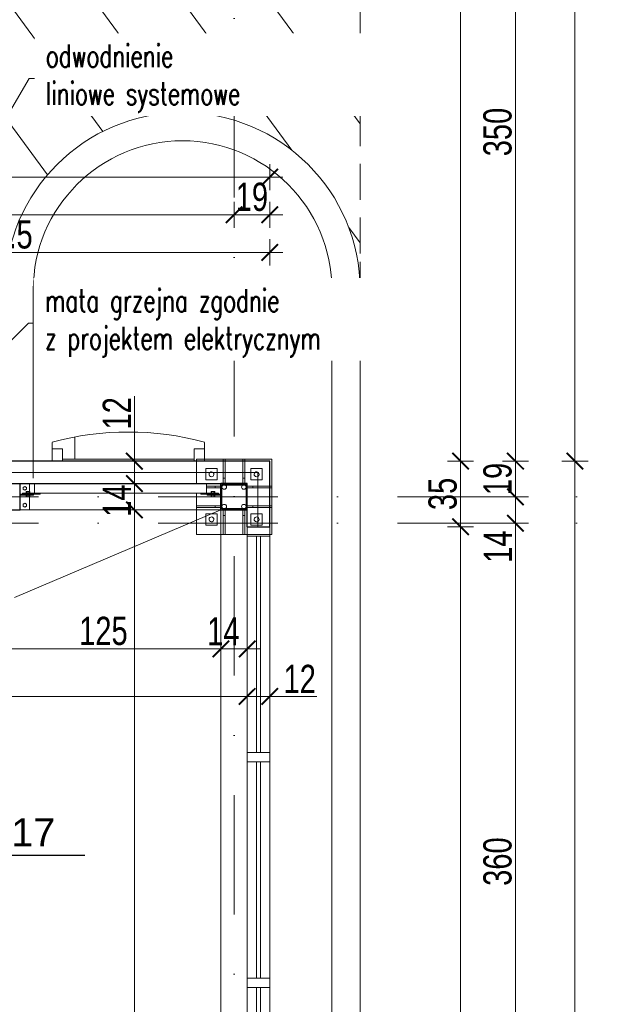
# Model space of a CAD drawing. Header units: millimetres. Extents: x -13532 to 2392, y -5241 to 5322.
# Tile 247 of 256: x -9670 to -9360, y 1942 to 2466. Entities that reach past the tile are written whole.
import ezdxf

# ---------------------------------------------------------------- set-up
doc = ezdxf.new("R2010")
doc.units = ezdxf.units.MM
doc.linetypes.add('HIDDEN', pattern=[9.525, 6.35, -3.175])
doc.linetypes.add('KRESKAKROPKA2', pattern=[12.7, 6.35, -3.175, 0, -3.175])
doc.layers.get('Defpoints').update_dxf_attribs({"true_color": 0xdae6d4})
for name, color, linetype, lineweight, true_color in [('a___wymiary', 7, 'Continuous', 5, 0x666666), ('drzwi - AGP1', 7, 'Continuous', 13, 0x7f7f7f), ('KONSTRUKCJA - CIE - AGP1', 7, 'Continuous', 5, 0xbfbfbf), ('Meble - AGP1', 7, 'Continuous', 15, 0x999999), ('OPIS - AGP1', 7, 'Continuous', 0, 0x7f7f7f), ('OSI', 7, 'KRESKAKROPKA2', 5, 0x7f7f7f), ('tło', 7, 'Continuous', 5, 0xcccccc), ('wymiary', 7, 'Continuous', 5, 0x7f7f7f), ('WYMIARY - AGP1', 7, 'Continuous', 5, 0x716d5a), ('zigzag - AGP1', 7, 'Continuous', 9, 0xa5a5a5)]:
    doc.layers.add(name, color=color, linetype=linetype, lineweight=lineweight, true_color=true_color)
for name, color, linetype, lineweight in [('AGP1_opis', 7, 'Continuous', 13), ('cz-gr', 122, 'Continuous', 30), ('cz-sr', 150, 'Continuous', 15), ('TS_INNE_OBIEKTY', 204, 'Continuous', 30)]:
    doc.layers.add(name, color=color, linetype=linetype, lineweight=lineweight)
doc.styles.add('ARIAL', font='arial.ttf', dxfattribs={"width": 0.8})
doc.styles.add('ARIAL NARROW', font='ARIALN.TTF', dxfattribs={"width": 0.9})
doc.styles.get("Standard").update_dxf_attribs({"font": 'arial.ttf'})
doc.linetypes.add('ZIGZAG', pattern='A,0.00254,-5.08,[131,ltypeshp.shx,S=5.08,R=0,X=-5.08,Y=0],-10.16,[131,ltypeshp.shx,S=5.08,R=180,X=5.08,Y=0],-5.08', length=20.32254)
doc.dimstyles.new('wymiary agp1', dxfattribs={"dimtxt": 15, "dimasz": 5, "dimexe": 5, "dimexo": 5, "dimgap": 1.8, "dimtad": 1, "dimdec": 3, "dimrnd": 0.5, "dimdsep": 46, "dimtxsty": 'ARIAL NARROW', "dimblk": 'znacznik', "dimcen": 1.5, "dimse1": 1, "dimse2": 1, "dimclrd": 256, "dimclre": 256, "dimazin": 0, "dimtfac": 1, "dimtdec": 3, "dimtmove": 1, "dimatfit": 3, "dimldrblk": 'znacznik', "dimfxl": 1000, "dimfxlon": 1, "dimlwd": -1, "dimarcsym": 0})

# ---------------------------------------------------------------- blocks, each defined once
blk = doc.blocks.new('tło')
at = {"layer": 'tło'}
h = blk.add_hatch(dxfattribs=at)
h.set_pattern_fill('ANSI31', color=256, scale=300, angle=81.2914)
h.set_pattern_definition([(126.29135, (-71407.47, -65769.303), (-30.225661, -22.195932), [])])
h.paths.add_polyline_path([(-9681.23, 2321.85, -1), (-9492.55, 2321.85), (-9492.55, 2570.95, 0.167063), (-9598.21, 2878.35), (-9798.28, 3135.01, -0.160164), (-9681.23, 2778.97)])
for p, q in [((-9492.55, 2336.85), (-9492.55, 976.56)), ((-9507.55, 2321.87), (-9507.55, 976.56))]:
    blk.add_line(p, q, dxfattribs=at)
at = {"layer": 'tło', "linetype": 'HIDDEN', "ltscale": 3}
blk.add_lwpolyline([(-9492.55, 2226.97), (-9492.55, 2570.95, 0.167063), (-9598.21, 2878.35), (-9818.11, 3160.44)], format="xyb", dxfattribs=at)
at = {"layer": 'tło'}
blk.add_lwpolyline([(-9666.23, 2321.89), (-9666.23, 2221.85)], dxfattribs=at)
for radius in [94.34, 79.34]:
    blk.add_arc((-9586.89, 2321.85), radius, 360, 180, dxfattribs=at)
blk = doc.blocks.new('znacznik')
at = {"layer": 'a___wymiary'}
for p, q in [((0, 1.39), (0, -1.39)), ((1.39, 0), (-1.39, 0))]:
    blk.add_line(p, q, dxfattribs=at)
at = {"layer": 'a___wymiary', "const_width": 0.2}
blk.add_lwpolyline([(0.88, 0.88), (-0.88, -0.88)], dxfattribs=at)
blk = doc.blocks.new('*D507')
at = {"layer": 'Defpoints', "color": 0}
for p in [(-9536.64, 2230.85), (-9374.46, 2230.85), (-9536.64, 1075.85)]:
    blk.add_point(p, dxfattribs=at)
at = {"layer": 'WYMIARY - AGP1'}
blk.add_line((-9374.46, 1080.85), (-9374.46, 2225.85), dxfattribs=at)
at = {"layer": 'WYMIARY - AGP1', "xscale": 5, "yscale": 5, "zscale": 5}
for p, rotation in [((-9374.46, 2230.85), 90), ((-9374.46, 1075.85), 270)]:
    blk.add_blockref('znacznik', p, dxfattribs=dict(at, rotation=rotation))
at = {"layer": 'WYMIARY - AGP1', "color": 18, "true_color": 0x000000, "insert": (-9383.92, 1653.35), "char_height": 15, "attachment_point": 5, "rotation": 90, "style": 'ARIAL NARROW'}
blk.add_mtext('1155', dxfattribs=at)
blk = doc.blocks.new('*D510')
at = {"layer": 'Defpoints', "color": 0}
for p in [(-9536.64, 2341.85), (-9827.34, 2217.1), (-9536.64, 2193.6)]:
    blk.add_point(p, dxfattribs=at)
at = {"layer": 'WYMIARY - AGP1'}
blk.add_line((-9822.34, 2341.85), (-9541.64, 2341.85), dxfattribs=at)
at = {"layer": 'WYMIARY - AGP1', "xscale": 5, "yscale": 5, "zscale": 5, "rotation": 180}
blk.add_blockref('znacznik', (-9827.34, 2341.85), dxfattribs=at)
at = {"layer": 'WYMIARY - AGP1', "xscale": 5, "yscale": 5, "zscale": 5}
blk.add_blockref('znacznik', (-9536.64, 2341.85), dxfattribs=at)
at = {"layer": 'WYMIARY - AGP1', "color": 18, "true_color": 0x000000, "insert": (-9681.99, 2351.31), "char_height": 15, "attachment_point": 5, "style": 'ARIAL NARROW'}
blk.add_mtext('290.5', dxfattribs=at)
blk = doc.blocks.new('*D511')
at = {"layer": 'Defpoints', "color": 0}
for p in [(-9555.64, 2361.85), (-10296.71, 2250.4), (-9555.64, 2226.41)]:
    blk.add_point(p, dxfattribs=at)
at = {"layer": 'WYMIARY - AGP1'}
blk.add_line((-10291.71, 2361.85), (-9560.64, 2361.85), dxfattribs=at)
at = {"layer": 'WYMIARY - AGP1', "xscale": 5, "yscale": 5, "zscale": 5, "rotation": 180}
blk.add_blockref('znacznik', (-10296.71, 2361.85), dxfattribs=at)
at = {"layer": 'WYMIARY - AGP1', "xscale": 5, "yscale": 5, "zscale": 5}
blk.add_blockref('znacznik', (-9555.64, 2361.85), dxfattribs=at)
at = {"layer": 'WYMIARY - AGP1', "color": 18, "true_color": 0x000000, "insert": (-9970.35, 2371.18), "char_height": 15, "attachment_point": 5, "style": 'ARIAL NARROW'}
blk.add_mtext('741', dxfattribs=at)
blk = doc.blocks.new('*D512')
at = {"layer": 'Defpoints', "color": 0}
for p in [(-9536.64, 2381.85), (-10296.71, 2230.85), (-9536.64, 2230.85)]:
    blk.add_point(p, dxfattribs=at)
at = {"layer": 'WYMIARY - AGP1'}
blk.add_line((-10291.71, 2381.85), (-9541.64, 2381.85), dxfattribs=at)
at = {"layer": 'WYMIARY - AGP1', "xscale": 5, "yscale": 5, "zscale": 5, "rotation": 180}
blk.add_blockref('znacznik', (-10296.71, 2381.85), dxfattribs=at)
at = {"layer": 'WYMIARY - AGP1', "xscale": 5, "yscale": 5, "zscale": 5}
blk.add_blockref('znacznik', (-9536.64, 2381.85), dxfattribs=at)
at = {"layer": 'WYMIARY - AGP1', "color": 18, "true_color": 0x000000, "insert": (-9916.67, 2391.31), "char_height": 15, "attachment_point": 5, "style": 'ARIAL NARROW'}
blk.add_mtext('760', dxfattribs=at)
blk = doc.blocks.new('*D551')
at = {"layer": 'Defpoints', "color": 0}
for p in [(-9548.64, 2105.68), (-10074.84, 2053.7), (-9548.64, 1927.1)]:
    blk.add_point(p, dxfattribs=at)
at = {"layer": 'WYMIARY - AGP1'}
blk.add_line((-10069.84, 2105.68), (-9553.64, 2105.68), dxfattribs=at)
at = {"layer": 'WYMIARY - AGP1', "xscale": 5, "yscale": 5, "zscale": 5, "rotation": 180}
blk.add_blockref('znacznik', (-10074.84, 2105.68), dxfattribs=at)
at = {"layer": 'WYMIARY - AGP1', "xscale": 5, "yscale": 5, "zscale": 5}
blk.add_blockref('znacznik', (-9548.64, 2105.68), dxfattribs=at)
at = {"layer": 'WYMIARY - AGP1', "color": 18, "true_color": 0x000000, "insert": (-9822.32, 2115.14), "char_height": 15, "attachment_point": 5, "style": 'ARIAL NARROW'}
blk.add_mtext('526', dxfattribs=at)
blk = doc.blocks.new('*D552')
at = {"layer": 'Defpoints', "color": 0}
for p in [(-9548.64, 2120.34), (-9536.64, 2105.68), (-9536.64, 1960.57)]:
    blk.add_point(p, dxfattribs=at)
at = {"layer": 'WYMIARY - AGP1'}
for p, q in [((-9553.64, 2105.68), (-9558.64, 2105.68)), ((-9548.64, 2105.68), (-9536.64, 2105.68)), ((-9536.64, 2105.68), (-9511.58, 2105.68)), ((-9531.64, 2105.68), (-9526.64, 2105.68))]:
    blk.add_line(p, q, dxfattribs=at)
at = {"layer": 'WYMIARY - AGP1', "xscale": 5, "yscale": 5, "zscale": 5}
blk.add_blockref('znacznik', (-9548.64, 2105.68), dxfattribs=at)
at = {"layer": 'WYMIARY - AGP1', "xscale": 5, "yscale": 5, "zscale": 5, "rotation": 180}
blk.add_blockref('znacznik', (-9536.64, 2105.68), dxfattribs=at)
at = {"layer": 'WYMIARY - AGP1', "color": 18, "true_color": 0x000000, "insert": (-9520.74, 2115.01), "char_height": 15, "attachment_point": 5, "style": 'ARIAL NARROW'}
blk.add_mtext('12', dxfattribs=at)
blk = doc.blocks.new('fgfggfgfg')
at = {"layer": 'drzwi - AGP1'}
for p, q in [((-8695.59, 2376.6), (-8695.59, 2371.6)), ((-8683.59, 2376.6), (-8695.59, 2376.6)), ((-8683.59, 2376.6), (-8683.59, 2371.6)), ((-8695.59, 2371.6), (-8683.59, 2371.6)), ((-8690.59, 2371.6), (-8690.59, 2256.6)), ((-8688.59, 2256.6), (-8688.59, 2371.6)), ((-8695.59, 2256.6), (-8695.59, 2251.6)), ((-8683.59, 2256.6), (-8695.59, 2256.6)), ((-8683.59, 2256.6), (-8683.59, 2251.6)), ((-8695.59, 2251.6), (-8683.59, 2251.6)), ((-8690.59, 2251.6), (-8690.59, 2136.6)), ((-8688.59, 2136.6), (-8688.59, 2251.6)), ((-8695.59, 2136.6), (-8695.59, 2131.6)), ((-8683.59, 2136.6), (-8695.59, 2136.6)), ((-8683.59, 2136.6), (-8683.59, 2131.6)), ((-8695.59, 2131.6), (-8683.59, 2131.6)), ((-8690.59, 2131.6), (-8690.59, 2016.6)), ((-8688.59, 2016.6), (-8688.59, 2131.6))]:
    blk.add_line(p, q, dxfattribs=at)
for points in [[(-8695.59, 2376.6), (-8695.59, 1291.6)], [(-8683.59, 1291.6), (-8683.59, 2376.6)]]:
    blk.add_lwpolyline(points, dxfattribs=at)
blk = doc.blocks.new('*D632')
at = {"layer": 'Defpoints', "color": 0}
for p in [(-9536.64, 2230.85), (-9406.11, 2230.85), (-9475.64, 2211.85)]:
    blk.add_point(p, dxfattribs=at)
at = {"layer": 'WYMIARY - AGP1'}
blk.add_line((-9406.11, 2216.85), (-9406.11, 2225.85), dxfattribs=at)
at = {"layer": 'WYMIARY - AGP1', "xscale": 5, "yscale": 5, "zscale": 5}
for p, rotation in [((-9406.11, 2230.85), 90), ((-9406.11, 2211.85), 270)]:
    blk.add_blockref('znacznik', p, dxfattribs=dict(at, rotation=rotation))
at = {"layer": 'WYMIARY - AGP1', "color": 18, "true_color": 0x000000, "insert": (-9415.57, 2221.35), "char_height": 15, "attachment_point": 5, "rotation": 90, "style": 'ARIAL NARROW'}
blk.add_mtext('19', dxfattribs=at)
blk = doc.blocks.new('*D639')
at = {"layer": 'Defpoints', "color": 0}
for p in [(-9562.64, 2131.01), (-9687.49, 2111.8), (-9562.64, 2081.8)]:
    blk.add_point(p, dxfattribs=at)
at = {"layer": 'WYMIARY - AGP1'}
blk.add_line((-9682.49, 2131.01), (-9567.64, 2131.01), dxfattribs=at)
at = {"layer": 'WYMIARY - AGP1', "xscale": 5, "yscale": 5, "zscale": 5, "rotation": 180}
blk.add_blockref('znacznik', (-9687.49, 2131.01), dxfattribs=at)
at = {"layer": 'WYMIARY - AGP1', "xscale": 5, "yscale": 5, "zscale": 5}
blk.add_blockref('znacznik', (-9562.64, 2131.01), dxfattribs=at)
at = {"layer": 'WYMIARY - AGP1', "color": 18, "true_color": 0x000000, "insert": (-9625.06, 2140.47), "char_height": 15, "attachment_point": 5, "style": 'ARIAL NARROW'}
blk.add_mtext('125', dxfattribs=at)
blk = doc.blocks.new('*D640')
at = {"layer": 'Defpoints', "color": 0}
for p in [(-9548.64, 2131.01), (-9548.64, 2116.04), (-9562.64, 2087.93)]:
    blk.add_point(p, dxfattribs=at)
at = {"layer": 'WYMIARY - AGP1'}
blk.add_line((-9557.64, 2131.01), (-9553.64, 2131.01), dxfattribs=at)
at = {"layer": 'WYMIARY - AGP1', "xscale": 5, "yscale": 5, "zscale": 5, "rotation": 180}
blk.add_blockref('znacznik', (-9562.64, 2131.01), dxfattribs=at)
at = {"layer": 'WYMIARY - AGP1', "xscale": 5, "yscale": 5, "zscale": 5}
blk.add_blockref('znacznik', (-9548.64, 2131.01), dxfattribs=at)
at = {"layer": 'WYMIARY - AGP1', "color": 18, "true_color": 0x000000, "insert": (-9561.32, 2140.34), "char_height": 15, "attachment_point": 5, "style": 'ARIAL NARROW'}
blk.add_mtext('14', dxfattribs=at)
blk = doc.blocks.new('*D648')
at = {"layer": 'Defpoints', "color": 0}
for p in [(-9634.12, 2218.85), (-9608.6, 2218.85), (-9645.86, 2204.85)]:
    blk.add_point(p, dxfattribs=at)
at = {"layer": 'WYMIARY - AGP1'}
blk.add_line((-9608.6, 2209.85), (-9608.6, 2213.85), dxfattribs=at)
at = {"layer": 'WYMIARY - AGP1', "xscale": 5, "yscale": 5, "zscale": 5}
for p, rotation in [((-9608.6, 2218.85), 90), ((-9608.6, 2204.85), 270)]:
    blk.add_blockref('znacznik', p, dxfattribs=dict(at, rotation=rotation))
at = {"layer": 'WYMIARY - AGP1', "color": 18, "true_color": 0x000000, "insert": (-9617.93, 2209.85), "char_height": 15, "attachment_point": 5, "rotation": 90, "style": 'ARIAL NARROW'}
blk.add_mtext('14', dxfattribs=at)
blk = doc.blocks.new('*D649')
at = {"layer": 'Defpoints', "color": 0}
for p in [(-9659.98, 2204.85), (-9637.26, 1101.85), (-9608.6, 1101.85)]:
    blk.add_point(p, dxfattribs=at)
at = {"layer": 'WYMIARY - AGP1'}
blk.add_line((-9608.6, 2199.85), (-9608.6, 1106.85), dxfattribs=at)
at = {"layer": 'WYMIARY - AGP1', "xscale": 5, "yscale": 5, "zscale": 5}
for p, rotation in [((-9608.6, 2204.85), 90), ((-9608.6, 1101.85), 270)]:
    blk.add_blockref('znacznik', p, dxfattribs=dict(at, rotation=rotation))
at = {"layer": 'WYMIARY - AGP1', "color": 18, "true_color": 0x000000, "insert": (-9618.06, 1653.35), "char_height": 15, "attachment_point": 5, "rotation": 90, "style": 'ARIAL NARROW'}
blk.add_mtext('1103', dxfattribs=at)
blk = doc.blocks.new('kota wysokosciowa')
at = {"layer": 'OPIS - AGP1', "lineweight": 25, "ltscale": 50}
blk.add_lwpolyline([(0, 27.19), (0, 0), (-8.23, 10.5), (47.44, 10.5)], dxfattribs=at)
at = {"layer": 'OPIS - AGP1', "ltscale": 50}
blk.add_attdef('+0,10', (1.88, 13.41), '', height=10, dxfattribs=at)
blk = doc.blocks.new('osi')
at = {"layer": 'OSI', "ltscale": 10}
for p, q in [((-9555.74, 845.85), (-9555.74, 3158.85)), ((-11756.72, 2211.85), (-9340.14, 2211.85)), ((-11756.72, 2197.85), (-9340.14, 2197.85))]:
    blk.add_line(p, q, dxfattribs=at)
blk = doc.blocks.new('konstrukcja 2025.01.09')
at = {"layer": 'KONSTRUKCJA - CIE - AGP1', "linetype": 'Continuous'}
for p, q in [((3688.92, 7173.36), (3688.92, 7186.36)), ((3688.92, 7186.36), (3703.17, 7186.36)), ((3703.17, 7173.37), (3703.17, 7186.36)), ((3704.17, 7186.36), (3703.17, 7186.36)), ((3704.17, 7186.36), (3713.67, 7186.36)), ((3704.17, 7173.37), (3704.17, 7186.36)), ((3713.67, 7173.37), (3713.67, 7186.36)), ((3714.67, 7186.36), (3713.67, 7186.36)), ((3714.67, 7186.36), (3728.92, 7186.36)), ((3714.67, 7173.37), (3714.67, 7186.36)), ((3728.92, 7172.11), (3728.92, 7186.36)), ((3699.92, 7181.36), (3693.92, 7181.36)), ((3693.92, 7181.36), (3693.92, 7175.36)), ((3699.92, 7175.36), (3699.92, 7181.36)), ((3717.92, 7181.36), (3717.92, 7175.36)), ((3723.92, 7181.36), (3717.92, 7181.36)), ((3723.92, 7175.36), (3723.92, 7181.36)), ((3693.92, 7175.36), (3699.92, 7175.36)), ((3703.17, 7176.36), (3704.17, 7176.36)), ((3713.67, 7176.36), (3714.67, 7176.36)), ((3717.92, 7175.36), (3723.92, 7175.36)), ((3595.22, 7173.36), (3600.22, 7173.36)), ((3596.82, 7171.38), (3597.72, 7171.9)), ((3596.82, 7170.35), (3596.82, 7171.38)), ((3597.72, 7169.83), (3596.82, 7170.35)), ((3597.72, 7171.9), (3598.62, 7171.38)), ((3598.62, 7170.35), (3597.72, 7169.83)), ((3600.46, 7169.16), (3598.38, 7169.16)), ((3598.38, 7169.16), (3598.38, 7168.36)), ((3598.62, 7171.38), (3598.62, 7170.35)), ((3598.9, 7168.36), (3598.9, 7169.16)), ((3599.94, 7168.36), (3599.94, 7169.16)), ((3600.22, 7168.36), (3600.22, 7173.36)), ((3600.46, 7168.36), (3600.46, 7169.16)), ((3694.22, 7173.36), (3602.92, 7173.36)), ((3602.92, 7168.36), (3602.92, 7173.36)), ((3694.22, 7168.36), (3694.22, 7173.36)), ((3694.22, 7172.11), (3701.92, 7172.11)), ((3701.92, 7171.11), (3694.22, 7171.11)), ((3698.76, 7169.16), (3696.68, 7169.16)), ((3696.68, 7169.16), (3696.68, 7168.36)), ((3697.2, 7168.36), (3697.2, 7169.16)), ((3698.24, 7168.36), (3698.24, 7169.16)), ((3698.76, 7168.36), (3698.76, 7169.16)), ((3698.92, 7171.11), (3698.92, 7172.11)), ((3728.92, 7172.11), (3715.92, 7172.11)), ((3715.92, 7171.11), (3728.92, 7171.11)), ((3718.92, 7171.11), (3718.92, 7172.11)), ((3728.92, 7171.11), (3728.92, 7172.11)), ((3728.92, 7161.61), (3728.92, 7171.11)), ((3595.22, 7167.76), (3602.42, 7167.76)), ((3602.42, 7167.16), (3595.22, 7167.16)), ((3605.92, 7168.36), (3596.42, 7168.36)), ((3596.42, 7168.36), (3596.42, 7167.76)), ((3605.92, 7167.76), (3596.42, 7167.76)), ((3598.38, 7166.37), (3598.38, 7167.16)), ((3600.46, 7166.37), (3598.38, 7166.37)), ((3598.9, 7166.37), (3598.9, 7167.16)), ((3599.94, 7166.37), (3599.94, 7167.16)), ((3600.22, 7159.36), (3600.22, 7167.16)), ((3600.46, 7167.16), (3600.46, 7166.37)), ((3602.42, 7167.76), (3602.42, 7167.16)), ((3605.92, 7168.36), (3691.22, 7168.36)), ((3605.92, 7168.36), (3605.92, 7167.76)), ((3688.92, 7161.61), (3688.92, 7168.36)), ((3691.22, 7167.76), (3691.22, 7168.36)), ((3691.22, 7168.36), (3700.72, 7168.36)), ((3691.22, 7167.76), (3700.72, 7167.76)), ((3694.72, 7167.16), (3694.72, 7167.76)), ((3694.72, 7167.76), (3701.92, 7167.76)), ((3701.92, 7167.16), (3694.72, 7167.16)), ((3696.68, 7166.37), (3696.68, 7167.16)), ((3698.76, 7166.37), (3696.68, 7166.37)), ((3697.2, 7166.37), (3697.2, 7167.16)), ((3698.24, 7166.37), (3698.24, 7167.16)), ((3698.76, 7167.16), (3698.76, 7166.37)), ((3700.72, 7167.76), (3700.72, 7168.36)), ((3595.22, 7159.36), (3600.22, 7159.36)), ((3596.82, 7162.38), (3597.72, 7162.9)), ((3596.82, 7161.35), (3596.82, 7162.38)), ((3597.72, 7160.83), (3596.82, 7161.35)), ((3597.72, 7162.9), (3598.62, 7162.38)), ((3598.62, 7161.35), (3597.72, 7160.83)), ((3598.62, 7162.38), (3598.62, 7161.35)), ((3701.92, 7161.61), (3688.92, 7161.61)), ((3688.92, 7161.61), (3688.92, 7160.61)), ((3701.92, 7160.61), (3688.92, 7160.61)), ((3688.92, 7146.36), (3688.92, 7160.61)), ((3698.92, 7160.61), (3698.92, 7161.61)), ((3703.17, 7159.36), (3703.17, 7146.36)), ((3704.17, 7146.36), (3704.17, 7159.36)), ((3713.67, 7159.36), (3713.67, 7146.36)), ((3714.67, 7146.36), (3714.67, 7159.36)), ((3728.92, 7161.61), (3715.92, 7161.61)), ((3715.92, 7160.61), (3728.92, 7160.61)), ((3718.92, 7160.61), (3718.92, 7161.61)), ((3728.92, 7160.61), (3728.92, 7161.61)), ((3728.92, 7146.36), (3728.92, 7160.61)), ((3693.92, 7157.36), (3699.92, 7157.36)), ((3693.92, 7151.36), (3693.92, 7157.36)), ((3699.92, 7157.36), (3699.92, 7151.36)), ((3703.17, 7156.36), (3704.17, 7156.36)), ((3713.67, 7156.36), (3714.67, 7156.36)), ((3723.92, 7157.36), (3717.92, 7157.36)), ((3717.92, 7157.36), (3717.92, 7151.36)), ((3723.92, 7151.36), (3723.92, 7157.36)), ((3699.92, 7151.36), (3693.92, 7151.36)), ((3717.92, 7151.36), (3723.92, 7151.36)), ((3688.92, 7146.36), (3703.17, 7146.36)), ((3703.17, 7146.36), (3704.17, 7146.36)), ((3704.17, 7146.36), (3713.67, 7146.36)), ((3713.67, 7146.36), (3714.67, 7146.36)), ((3714.67, 7146.36), (3728.92, 7146.36))]:
    blk.add_line(p, q, dxfattribs=at)
for centre, radius, start, end in [((3696.92, 7178.36), 1.3, 108, 288), ((3696.92, 7178.36), 1.3, 108, 288), ((3696.92, 7178.36), 1.3, 288, 108), ((3696.92, 7178.36), 1.3, 288, 108), ((3720.92, 7178.36), 1.3, 108, 288), ((3720.92, 7178.36), 1.3, 108, 288), ((3720.92, 7178.36), 1.3, 288, 108), ((3720.92, 7178.36), 1.3, 288, 108), ((3703.72, 7171.56), 1.2, 0, 180), ((3703.72, 7171.56), 1.2, 0, 180), ((3703.72, 7171.56), 1.2, 180, 0), ((3703.72, 7171.56), 1.2, 180, 0), ((3714.12, 7171.56), 1.2, 0, 180), ((3714.12, 7171.56), 1.2, 0, 180), ((3714.12, 7171.56), 1.2, 180, 0), ((3714.12, 7171.56), 1.2, 180, 0), ((3703.72, 7161.16), 1.2, 0, 180), ((3703.72, 7161.16), 1.2, 0, 180), ((3703.72, 7161.16), 1.2, 180, 0), ((3703.72, 7161.16), 1.2, 180, 0), ((3714.12, 7161.16), 1.2, 0, 180), ((3714.12, 7161.16), 1.2, 0, 180), ((3714.12, 7161.16), 1.2, 180, 0), ((3714.12, 7161.16), 1.2, 180, 0), ((3696.92, 7154.36), 1.3, 108, 288), ((3696.92, 7154.36), 1.3, 108, 288), ((3696.92, 7154.36), 1.3, 288, 108), ((3696.92, 7154.36), 1.3, 288, 108), ((3720.92, 7154.36), 1.3, 108, 288), ((3720.92, 7154.36), 1.3, 108, 288), ((3720.92, 7154.36), 1.3, 288, 108), ((3720.92, 7154.36), 1.3, 288, 108)]:
    blk.add_arc(centre, radius, start, end, dxfattribs=at)
at = {"layer": 'TS_INNE_OBIEKTY', "linetype": 'Continuous'}
for p, q in [((3587.22, 7173.36), (3595.22, 7173.36)), ((3595.22, 7159.36), (3595.22, 7173.36)), ((3701.92, 7159.36), (3701.92, 7173.36)), ((3715.92, 7173.36), (3701.92, 7173.36)), ((3702.52, 7159.96), (3702.52, 7172.76)), ((3702.52, 7172.76), (3715.32, 7172.76)), ((3715.32, 7172.76), (3715.32, 7159.96)), ((3715.92, 7159.36), (3715.92, 7173.36)), ((3587.22, 7159.36), (3595.22, 7159.36)), ((3701.92, 7159.36), (3715.92, 7159.36)), ((3715.32, 7159.96), (3702.52, 7159.96))]:
    blk.add_line(p, q, dxfattribs=at)
blk = doc.blocks.new('*D4726')
at = {"layer": 'Defpoints', "color": 0}
for p in [(-9458.11, 2197.85), (-9406.11, 2197.85), (-9458.11, 1837.85)]:
    blk.add_point(p, dxfattribs=at)
at = {"layer": 'WYMIARY - AGP1'}
blk.add_line((-9406.11, 1842.85), (-9406.11, 2192.85), dxfattribs=at)
at = {"layer": 'WYMIARY - AGP1', "xscale": 5, "yscale": 5, "zscale": 5}
for p, rotation in [((-9406.11, 2197.85), 90), ((-9406.11, 1837.85), 270)]:
    blk.add_blockref('znacznik', p, dxfattribs=dict(at, rotation=rotation))
at = {"layer": 'WYMIARY - AGP1', "color": 18, "true_color": 0x000000, "insert": (-9415.57, 2017.85), "char_height": 15, "attachment_point": 5, "rotation": 90, "style": 'ARIAL NARROW'}
blk.add_mtext('360', dxfattribs=at)
blk = doc.blocks.new('*D4727')
at = {"layer": 'Defpoints', "color": 0}
for p in [(-9460.95, 2211.85), (-9460.95, 2197.85), (-9406.11, 2197.85)]:
    blk.add_point(p, dxfattribs=at)
at = {"layer": 'WYMIARY - AGP1'}
blk.add_line((-9406.11, 2206.85), (-9406.11, 2202.85), dxfattribs=at)
at = {"layer": 'WYMIARY - AGP1', "xscale": 5, "yscale": 5, "zscale": 5}
for p, rotation in [((-9406.11, 2211.85), 90), ((-9406.11, 2197.85), 270)]:
    blk.add_blockref('znacznik', p, dxfattribs=dict(at, rotation=rotation))
at = {"layer": 'WYMIARY - AGP1', "color": 18, "true_color": 0x000000, "insert": (-9415.44, 2185.35), "char_height": 15, "attachment_point": 5, "rotation": 90, "style": 'ARIAL NARROW'}
blk.add_mtext('14', dxfattribs=at)
blk = doc.blocks.new('*D4736')
at = {"layer": 'Defpoints', "color": 0}
for p in [(-9536.64, 2361.85), (-9555.64, 2230.85), (-9536.64, 2230.85)]:
    blk.add_point(p, dxfattribs=at)
at = {"layer": 'WYMIARY - AGP1'}
blk.add_line((-9550.64, 2361.85), (-9541.64, 2361.85), dxfattribs=at)
at = {"layer": 'WYMIARY - AGP1', "xscale": 5, "yscale": 5, "zscale": 5, "rotation": 180}
blk.add_blockref('znacznik', (-9555.64, 2361.85), dxfattribs=at)
at = {"layer": 'WYMIARY - AGP1', "xscale": 5, "yscale": 5, "zscale": 5}
blk.add_blockref('znacznik', (-9536.64, 2361.85), dxfattribs=at)
at = {"layer": 'WYMIARY - AGP1', "color": 18, "true_color": 0x000000, "insert": (-9546.14, 2371.31), "char_height": 15, "attachment_point": 5, "style": 'ARIAL NARROW'}
blk.add_mtext('19', dxfattribs=at)
blk = doc.blocks.new('*D4748')
at = {"layer": 'Defpoints', "color": 0}
for p in [(-9536.64, 3150.41), (-10296.71, 2982.85), (-9536.64, 2230.85)]:
    blk.add_point(p, dxfattribs=at)
at = {"layer": 'WYMIARY - AGP1'}
blk.add_line((-10291.71, 3150.41), (-9541.64, 3150.41), dxfattribs=at)
at = {"layer": 'WYMIARY - AGP1', "xscale": 5, "yscale": 5, "zscale": 5, "rotation": 180}
blk.add_blockref('znacznik', (-10296.71, 3150.41), dxfattribs=at)
at = {"layer": 'WYMIARY - AGP1', "xscale": 5, "yscale": 5, "zscale": 5}
blk.add_blockref('znacznik', (-9536.64, 3150.41), dxfattribs=at)
at = {"layer": 'WYMIARY - AGP1', "color": 18, "true_color": 0x000000, "insert": (-9916.67, 3159.87), "char_height": 15, "attachment_point": 5, "style": 'ARIAL NARROW'}
blk.add_mtext('760', dxfattribs=at)
blk = doc.blocks.new('*D4749')
at = {"layer": 'Defpoints', "color": 0}
for p in [(-9536.64, 3124.26), (-9555.64, 2448.95), (-9536.64, 2230.85)]:
    blk.add_point(p, dxfattribs=at)
at = {"layer": 'WYMIARY - AGP1'}
blk.add_line((-9550.64, 3124.26), (-9541.64, 3124.26), dxfattribs=at)
at = {"layer": 'WYMIARY - AGP1', "xscale": 5, "yscale": 5, "zscale": 5, "rotation": 180}
blk.add_blockref('znacznik', (-9555.64, 3124.26), dxfattribs=at)
at = {"layer": 'WYMIARY - AGP1', "xscale": 5, "yscale": 5, "zscale": 5}
blk.add_blockref('znacznik', (-9536.64, 3124.26), dxfattribs=at)
at = {"layer": 'WYMIARY - AGP1', "color": 18, "true_color": 0x000000, "insert": (-9546.14, 3133.72), "char_height": 15, "attachment_point": 5, "style": 'ARIAL NARROW'}
blk.add_mtext('19', dxfattribs=at)
blk = doc.blocks.new('*D4750')
at = {"layer": 'Defpoints', "color": 0}
for p in [(-9536.64, 2195.91), (-9435.27, 2195.91), (-9536.64, 1110.91)]:
    blk.add_point(p, dxfattribs=at)
at = {"layer": 'WYMIARY - AGP1'}
blk.add_line((-9435.27, 1115.91), (-9435.27, 2190.91), dxfattribs=at)
at = {"layer": 'WYMIARY - AGP1', "xscale": 5, "yscale": 5, "zscale": 5}
for p, rotation in [((-9435.27, 2195.91), 90), ((-9435.27, 1110.91), 270)]:
    blk.add_blockref('znacznik', p, dxfattribs=dict(at, rotation=rotation))
at = {"layer": 'WYMIARY - AGP1', "color": 18, "true_color": 0x000000, "insert": (-9444.73, 1653.41), "char_height": 15, "attachment_point": 5, "rotation": 90, "style": 'ARIAL NARROW'}
blk.add_mtext('1085', dxfattribs=at)
blk = doc.blocks.new('*D4751')
at = {"layer": 'Defpoints', "color": 0}
for p in [(-9536.64, 2230.85), (-9435.27, 2230.85), (-9536.64, 2195.91)]:
    blk.add_point(p, dxfattribs=at)
at = {"layer": 'WYMIARY - AGP1'}
blk.add_line((-9435.27, 2200.91), (-9435.27, 2225.85), dxfattribs=at)
at = {"layer": 'WYMIARY - AGP1', "xscale": 5, "yscale": 5, "zscale": 5}
for p, rotation in [((-9435.27, 2230.85), 90), ((-9435.27, 2195.91), 270)]:
    blk.add_blockref('znacznik', p, dxfattribs=dict(at, rotation=rotation))
at = {"layer": 'WYMIARY - AGP1', "color": 18, "true_color": 0x000000, "insert": (-9444.73, 2213.38), "char_height": 15, "attachment_point": 5, "rotation": 90, "style": 'ARIAL NARROW'}
blk.add_mtext('35', dxfattribs=at)
blk = doc.blocks.new('*D4760')
at = {"layer": 'Defpoints', "color": 0}
for p in [(-9608.6, 2230.85), (-9584.17, 2230.85), (-9584.17, 2218.85)]:
    blk.add_point(p, dxfattribs=at)
at = {"layer": 'WYMIARY - AGP1'}
for p, q in [((-9608.6, 2230.85), (-9608.6, 2265.42)), ((-9608.6, 2235.85), (-9608.6, 2240.85)), ((-9608.6, 2218.85), (-9608.6, 2230.85)), ((-9608.6, 2213.85), (-9608.6, 2208.85))]:
    blk.add_line(p, q, dxfattribs=at)
at = {"layer": 'WYMIARY - AGP1', "xscale": 5, "yscale": 5, "zscale": 5}
for p, rotation in [((-9608.6, 2230.85), 270), ((-9608.6, 2218.85), 90)]:
    blk.add_blockref('znacznik', p, dxfattribs=dict(at, rotation=rotation))
at = {"layer": 'WYMIARY - AGP1', "color": 18, "true_color": 0x000000, "insert": (-9617.93, 2256.25), "char_height": 15, "attachment_point": 5, "rotation": 90, "style": 'ARIAL NARROW'}
blk.add_mtext('12', dxfattribs=at)
blk = doc.blocks.new('*D5323')
at = {"layer": 'Defpoints', "color": 0}
for p in [(-10296.71, 2982.85), (-9374.46, 2982.85), (-9536.64, 2230.85)]:
    blk.add_point(p, dxfattribs=at)
at = {"layer": 'WYMIARY - AGP1'}
blk.add_line((-9374.46, 2235.85), (-9374.46, 2977.85), dxfattribs=at)
at = {"layer": 'WYMIARY - AGP1', "xscale": 5, "yscale": 5, "zscale": 5}
for p, rotation in [((-9374.46, 2982.85), 90), ((-9374.46, 2230.85), 270)]:
    blk.add_blockref('znacznik', p, dxfattribs=dict(at, rotation=rotation))
at = {"layer": 'WYMIARY - AGP1', "color": 18, "true_color": 0x000000, "insert": (-9383.92, 2606.85), "char_height": 15, "attachment_point": 5, "rotation": 90, "style": 'ARIAL NARROW'}
blk.add_mtext('752', dxfattribs=at)
blk = doc.blocks.new('*D5324')
at = {"layer": 'Defpoints', "color": 0}
for p in [(-10077.71, 2580.85), (-9406.11, 2580.85), (-9413.08, 2230.85)]:
    blk.add_point(p, dxfattribs=at)
at = {"layer": 'WYMIARY - AGP1'}
blk.add_line((-9406.11, 2235.85), (-9406.11, 2575.85), dxfattribs=at)
at = {"layer": 'WYMIARY - AGP1', "xscale": 5, "yscale": 5, "zscale": 5}
for p, rotation in [((-9406.11, 2580.85), 90), ((-9406.11, 2230.85), 270)]:
    blk.add_blockref('znacznik', p, dxfattribs=dict(at, rotation=rotation))
at = {"layer": 'WYMIARY - AGP1', "color": 18, "true_color": 0x000000, "insert": (-9415.57, 2405.85), "char_height": 15, "attachment_point": 5, "rotation": 90, "style": 'ARIAL NARROW'}
blk.add_mtext('350', dxfattribs=at)
blk = doc.blocks.new('*D5327')
at = {"layer": 'Defpoints', "color": 0}
for p in [(-10296.71, 2982.85), (-9435.27, 2982.85), (-9536.64, 2230.85)]:
    blk.add_point(p, dxfattribs=at)
at = {"layer": 'WYMIARY - AGP1'}
blk.add_line((-9435.27, 2235.85), (-9435.27, 2977.85), dxfattribs=at)
at = {"layer": 'WYMIARY - AGP1', "xscale": 5, "yscale": 5, "zscale": 5}
for p, rotation in [((-9435.27, 2982.85), 90), ((-9435.27, 2230.85), 270)]:
    blk.add_blockref('znacznik', p, dxfattribs=dict(at, rotation=rotation))
at = {"layer": 'WYMIARY - AGP1', "color": 18, "true_color": 0x000000, "insert": (-9444.73, 2606.85), "char_height": 15, "attachment_point": 5, "rotation": 90, "style": 'ARIAL NARROW'}
blk.add_mtext('752', dxfattribs=at)
blk = doc.blocks.new('meble myjnia')
at = {"layer": 'Meble - AGP1'}
for points in [[(-12652.31, 2240.92), (-12647.32, 2242.18), (-12642.3, 2243.28), (-12637.26, 2244.2), (-12632.19, 2244.96), (-12627.11, 2245.55), (-12622.01, 2245.97), (-12616.91, 2246.22), (-12611.8, 2246.31), (-12606.7, 2246.22), (-12601.59, 2245.97), (-12596.5, 2245.55), (-12591.42, 2244.96), (-12586.35, 2244.2), (-12581.31, 2243.28), (-12576.29, 2242.18), (-12571.3, 2240.92)], [(-12640.27, 2231.91), (-12640.27, 2243.55)], [(-12571.27, 2240.8), (-12571.27, 2230.85), (-12652.34, 2230.85), (-12652.34, 2240.8)], [(-12646.83, 2231.91), (-12576.77, 2231.91)]]:
    blk.add_lwpolyline(points, dxfattribs=at)
for points in [[(-12652.34, 2230.85), (-12646.83, 2230.85), (-12646.83, 2237.42), (-12652.34, 2237.42)], [(-12576.77, 2230.85), (-12571.27, 2230.85), (-12571.27, 2237.42), (-12576.77, 2237.42)]]:
    blk.add_lwpolyline(points, close=True, dxfattribs=at)

msp = doc.modelspace()

# ---------------------------------------------------------------- linework, layer by layer
at = {"layer": 'cz-gr'}
for p, q in [((-9536.638, 2230.8546), (-9677.338, 2230.8546)), ((-9536.638, 2195.9137), (-9536.638, 2230.8546)), ((-9677.338, 2218.8546), (-9548.638, 2218.8546)), ((-9548.638, 2195.9137), (-9548.638, 2218.8541))]:
    msp.add_line(p, q, dxfattribs=at)
msp.add_lwpolyline([(-9548.638, 2195.9137), (-9536.638, 2195.9137)], dxfattribs=at)
at = {"layer": 'cz-sr'}
for p, q in [((-10074.8413, 2204.8541), (-9562.638, 2204.8541)), ((-9562.638, 2204.8541), (-9562.638, 1101.8541))]:
    msp.add_line(p, q, dxfattribs=at)
msp.add_lwpolyline([(-9672.2513, 2158.2874), (-9562.638, 2204.8541)], dxfattribs=at)
at = {"layer": 'OPIS - AGP1'}
for p, q in [((-9664.4234, 2434.2337), (-9537.7333, 2434.2337)), ((-9664.8722, 2304.1262), (-9513.9563, 2304.1262))]:
    msp.add_line(p, q, dxfattribs=at)
for points in [[(-9726.6556, 2328.1793), (-9664.4234, 2434.2337)], [(-9664.8722, 2304.1262), (-9731.7783, 2237.5608)]]:
    msp.add_lwpolyline(points, dxfattribs=at)
at = {"layer": 'wymiary'}
msp.add_lwpolyline([(-9562.638, 2204.8541), (-9562.638, 1101.8541)], dxfattribs=at)
at = {"layer": 'zigzag - AGP1', "linetype": 'ZIGZAG'}
for p, q in [((-9542.988, 2224.8546), (-9677.338, 2224.8546)), ((-9542.988, 2195.9137), (-9542.988, 2224.8546))]:
    msp.add_line(p, q, dxfattribs=at)

# ---------------------------------------------------------------- block references
at = {"layer": 'cz-sr'}
msp.add_blockref('osi', (0.0999, 0), dxfattribs=at)
at = {"layer": 'drzwi - AGP1'}
msp.add_blockref('fgfggfgfg', (-853.0515, -180.6825), dxfattribs=at)
at = {"layer": 'OPIS - AGP1', "ltscale": 50}
ref = msp.add_blockref('kota wysokosciowa', (-9706.1027, 2005.6062), dxfattribs=dict(at, xscale=1.5, yscale=1.5, zscale=1.5))
ref.add_attrib('+0,10', '-0,17', (-9698.4278, 2025.8914), dxfattribs={"layer": 'AGP1_opis', "ltscale": 50, "height": 15})
at = {"layer": 'wymiary'}
for name, p in [('tło', (3.8959, -0.0005)), ('konstrukcja 2025.01.09', (-13264.5595, -4954.5109))]:
    msp.add_blockref(name, p, dxfattribs=at)

# ---------------------------------------------------------------- dimensions: what is measured, and where the dimension line sits
at = {"layer": 'WYMIARY - AGP1'}
dim = msp.add_linear_dim(base=(-9608.5976, 2230.854), p1=(-9584.1741, 2218.8541), p2=(-9584.1741, 2230.854), angle=90, dimstyle='wymiary agp1', dxfattribs=at)
dim.commit()
dim.dimension.update_dxf_attribs({"geometry": '*D4760', "text_midpoint": (-9608.5976, 2256.2541), "dimtype": 160})
for base, p1, p2, override, picture, middle in [((-9374.45994, 2230.85457), (-9536.63796, 1075.85409), (-9536.63796, 2230.85457), {"dimclrd": 256, "dimclre": 256}, '*D507', (-9374.45994, 1653.35433)), ((-9406.10828, 2230.85457), (-9475.6355, 2211.85411), (-9536.63796, 2230.85457), {"dimclrd": 256, "dimclre": 256}, '*D632', (-9406.10828, 2221.35434)), ((-9608.5976, 2218.8541), (-9645.8595, 2204.8541), (-9634.1198, 2218.8541), {"dimclrd": 256, "dimclre": 256}, '*D648', (-9608.5976, 2209.8541)), ((-9406.1083, 2197.8541), (-9460.9455, 2211.8541), (-9460.9455, 2197.8541), {"dimblk": 'znacznik'}, '*D4727', (-9406.1083, 2185.3496))]:
    dim = msp.add_linear_dim(base=base, p1=p1, p2=p2, angle=90, dimstyle='wymiary agp1', override=override, dxfattribs=at)
    dim.commit()
    dim.dimension.update_dxf_attribs({"geometry": picture, "text_midpoint": middle, "dimtype": 160})
for base, p1, p2, picture, middle in [((-9435.2706, 2230.8546), (-9536.638, 2195.9137), (-9536.638, 2230.8546), '*D4751', (-9444.7292, 2213.3841)), ((-9435.2706, 2195.9137), (-9536.638, 1110.9137), (-9536.638, 2195.9137), '*D4750', (-9444.7292, 1653.4137))]:
    dim = msp.add_linear_dim(base=base, p1=p1, p2=p2, angle=90, dimstyle='wymiary agp1', dxfattribs=at)
    dim.commit()
    dim.dimension.update_dxf_attribs({"geometry": picture, "text_midpoint": middle})
for base, p1, p2, override, picture, middle in [((-9608.5976, 1101.8541), (-9659.9824, 2204.8541), (-9637.2633, 1101.8541), {"dimclrd": 256, "dimclre": 256}, '*D649', (-9618.0562, 1653.3541)), ((-9406.1083, 2197.8541), (-9458.1106, 1837.8541), (-9458.1106, 2197.8541), {"dimblk": 'znacznik'}, '*D4726', (-9415.5669, 2017.8541))]:
    dim = msp.add_linear_dim(base=base, p1=p1, p2=p2, angle=90, dimstyle='wymiary agp1', override=override, dxfattribs=at)
    dim.commit()
    dim.dimension.update_dxf_attribs({"geometry": picture, "text_midpoint": middle})
dim = msp.add_linear_dim(base=(-9562.638, 2131.0065), p1=(-9687.4913, 2111.8003), p2=(-9562.638, 2081.8006), dimstyle='wymiary agp1', override={"dimclrd": 256, "dimclre": 256}, dxfattribs=at)
dim.commit()
dim.dimension.update_dxf_attribs({"geometry": '*D639', "text_midpoint": (-9625.0646, 2140.465)})
for base, p1, p2, picture, middle in [((-9548.638, 2131.0065), (-9562.638, 2087.9268), (-9548.638, 2116.0384), '*D640', (-9561.3167, 2131.0065)), ((-9548.638, 2105.6786), (-10074.838, 2053.7025), (-9548.638, 1927.0965), '*D551', (-9822.3216, 2105.6786)), ((-9536.638, 2105.6786), (-9548.638, 2120.3409), (-9536.638, 1960.5686), '*D552', (-9520.7388, 2105.6786))]:
    dim = msp.add_linear_dim(base=base, p1=p1, p2=p2, dimstyle='wymiary agp1', override={"dimclrd": 256, "dimclre": 256}, dxfattribs=at)
    dim.commit()
    dim.dimension.update_dxf_attribs({"geometry": picture, "text_midpoint": middle, "dimtype": 160})

# ---------------------------------------------------------------- next in the draw order: texts
at = {"layer": 'OPIS - AGP1', "char_height": 12, "width": 491.99559, "attachment_point": 4, "style": 'ARIAL', "bg_fill": 2}
for s, insert in [('{\\Fsimplex.shx|c238;\\W0.7;odwodnienie \\Pliniowe systemowe}', (-9655.608, 2434.3361)), ('{\\Fsimplex.shx|c238;\\W0.7;mata grzejna zgodnie \\Pz projektem elektrycznym}', (-9656.0569, 2304.2286))]:
    msp.add_mtext(s, dxfattribs=dict(at, insert=insert))

# ---------------------------------------------------------------- next in the draw order: block references
at = {"layer": 'Meble - AGP1'}
msp.add_blockref('meble myjnia', (3000, 0), dxfattribs=at)

# ---------------------------------------------------------------- next in the draw order: dimensions: what is measured, and where the dimension line sits
at = {"layer": 'WYMIARY - AGP1'}
for base, p1, picture, middle in [((-9536.638, 3150.414), (-10296.7067, 2982.8541), '*D4748', (-9916.6723, 3159.8726)), ((-9536.638, 3124.2617), (-9555.638, 2448.9506), '*D4749', (-9546.138, 3133.7203)), ((-9536.638, 2361.8541), (-9555.638, 2230.8546), '*D4736', (-9546.138, 2371.3127))]:
    dim = msp.add_linear_dim(base=base, p1=p1, p2=(-9536.638, 2230.8546), dimstyle='wymiary agp1', dxfattribs=at)
    dim.commit()
    dim.dimension.update_dxf_attribs({"geometry": picture, "text_midpoint": middle})
for base, p1, p2, picture, middle in [((-9374.45994, 2982.85412), (-9536.63796, 2230.85457), (-10296.70674, 2982.85412), '*D5323', (-9383.91853, 2606.85434)), ((-9435.27065, 2982.85412), (-9536.63796, 2230.85457), (-10296.70674, 2982.85412), '*D5327', (-9444.72924, 2606.85434)), ((-9406.10828, 2580.85413), (-9413.07603, 2230.85457), (-10077.70715, 2580.85413), '*D5324', (-9415.56687, 2405.85435))]:
    dim = msp.add_linear_dim(base=base, p1=p1, p2=p2, angle=90, dimstyle='wymiary agp1', dxfattribs=at)
    dim.commit()
    dim.dimension.update_dxf_attribs({"geometry": picture, "text_midpoint": middle})
for base, p1, p2, picture, middle in [((-9536.638, 2381.8541), (-10296.7067, 2230.8546), (-9536.638, 2230.8546), '*D512', (-9916.6723, 2391.3127)), ((-9536.638, 2341.8541), (-9827.338, 2217.0981), (-9536.638, 2193.6038), '*D510', (-9681.988, 2351.3127))]:
    dim = msp.add_linear_dim(base=base, p1=p1, p2=p2, dimstyle='wymiary agp1', override={"dimclrd": 256, "dimclre": 256}, dxfattribs=at)
    dim.commit()
    dim.dimension.update_dxf_attribs({"geometry": picture, "text_midpoint": middle})
dim = msp.add_linear_dim(base=(-9555.638, 2361.8541), p1=(-10296.7067, 2250.4002), p2=(-9555.638, 2226.4057), dimstyle='wymiary agp1', override={"dimclrd": 256, "dimclre": 256}, dxfattribs=at)
dim.commit()
dim.dimension.update_dxf_attribs({"geometry": '*D511', "text_midpoint": (-9970.355, 2361.8541), "dimtype": 160})

doc.saveas('drawing.dxf')
